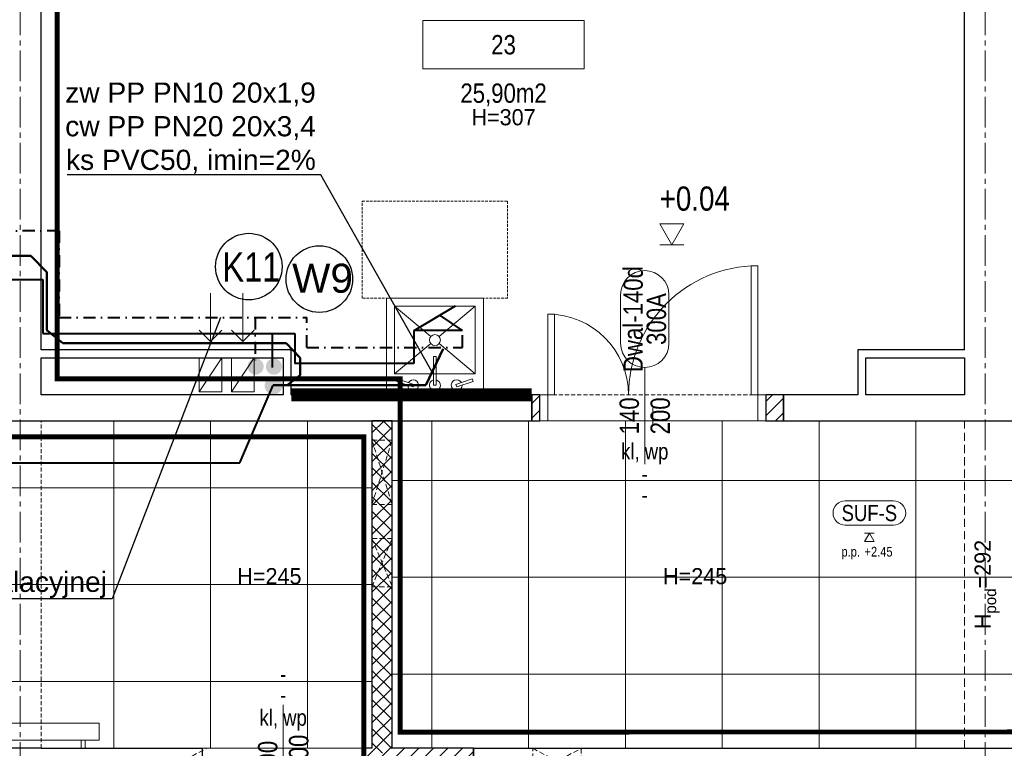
# Model space of a CAD drawing. Header units: millimetres. Extents: x -291747 to 77132, y 46721 to 203932.
# Tile 73 of 110: x 69865 to 70475, y 91270 to 91722. Entities that reach past the tile are written whole.
import ezdxf
from ezdxf.enums import TextEntityAlignment as Align
from ezdxf.lldxf.tags import DXFTag

# ---------------------------------------------------------------- set-up
doc = ezdxf.new("R2010")
doc.units = ezdxf.units.MM
doc.header["$MEASUREMENT"] = 0
for name, pattern in [('DASHDOT', [1, 0.5, -0.25, 0, -0.25]), ('xreff_LSN_szatnie_PW_rzuty_14$0$CENTER2', [28.575, 19.05, -3.175, 3.175, -3.175]), ('xreff_LSN_szatnie_PW_rzuty_14$0$DASHED', [19.05, 12.7, -6.35]), ('xreff_LSN_szatnie_PW_rzuty_14$0$HIDDEN2', [4.7625, 3.175, -1.5875])]:
    doc.linetypes.add(name, pattern=pattern)
doc.layers.get('0').update_dxf_attribs({"lineweight": 9})
doc.layers.get('Defpoints').update_dxf_attribs({"lineweight": 9})
for name, color, linetype, lineweight in [('FL-xref', 250, 'Continuous', 9), ('FL_Ciepła_woda-do odbiorników', 1, 'DASHDOT', 40), ('FL_ks_nad posadzka', 12, 'Continuous', 50), ('FL_opisy_kanaliza', 1, 'Continuous', 25), ('FL_opisy_woda', 7, 'Continuous', 25), ('FL_Skropliny', 13, 'SKR_LINE', 40), ('FL_Zimna_woda-do odbiorników', 5, 'SOLID', 40), ('xreff_LSN_szatnie_PW_rzuty_14$0$A drzwi aluminiowe', 8, 'Continuous', 9), ('xreff_LSN_szatnie_PW_rzuty_14$0$A drzwi płytowe', 252, 'Continuous', 9), ('xreff_LSN_szatnie_PW_rzuty_14$0$A hatch', 8, 'Continuous', 5), ('xreff_LSN_szatnie_PW_rzuty_14$0$A hatch ściany', 252, 'Continuous', 9), ('xreff_LSN_szatnie_PW_rzuty_14$0$A koty architektura', 252, 'Continuous', 9), ('xreff_LSN_szatnie_PW_rzuty_14$0$A opis', 252, 'Continuous', 9), ('xreff_LSN_szatnie_PW_rzuty_14$0$A opis pom', 252, 'Continuous', 9), ('xreff_LSN_szatnie_PW_rzuty_14$0$A opis pom pow', 252, 'Continuous', 9), ('xreff_LSN_szatnie_PW_rzuty_14$0$A opis stolarka', 252, 'Continuous', 9), ('xreff_LSN_szatnie_PW_rzuty_14$0$A opis stolarka NWD typ', 252, 'Continuous', 9), ('xreff_LSN_szatnie_PW_rzuty_14$0$A opis stolarka NWD wyposażenie', 252, 'Continuous', 9), ('xreff_LSN_szatnie_PW_rzuty_14$0$A otwory sciany dzialowe', 8, 'xreff_LSN_szatnie_PW_rzuty_14$0$HIDDEN2', 13), ('xreff_LSN_szatnie_PW_rzuty_14$0$A sufit', 252, 'Continuous', 9), ('xreff_LSN_szatnie_PW_rzuty_14$0$A sufit obrys', 252, 'Continuous', 9), ('xreff_LSN_szatnie_PW_rzuty_14$0$A sufit podwieszany opis', 8, 'Continuous', 13), ('xreff_LSN_szatnie_PW_rzuty_14$0$A widok wyżej', 252, 'xreff_LSN_szatnie_PW_rzuty_14$0$DASHED', 9), ('xreff_LSN_szatnie_PW_rzuty_14$0$A wyposazenie sanitarne', 8, 'Continuous', 9), ('xreff_LSN_szatnie_PW_rzuty_14$0$A zakres', 252, 'Continuous', 9), ('xreff_LSN_szatnie_PW_rzuty_14$0$A-Wall', 252, 'Continuous', 9), ('xreff_LSN_szatnie_PW_rzuty_14$0$IS grzejniki', 8, 'Continuous', 9), ('xreff_LSN_szatnie_PW_rzuty_14$0$IS wentylacja kratki istniejace', 8, 'Continuous', 9), ('xreff_LSN_szatnie_PW_rzuty_14$0$S-Grid-Iden', 8, 'xreff_LSN_szatnie_PW_rzuty_14$0$CENTER2', 9)]:
    doc.layers.add(name, color=color, linetype=linetype, lineweight=lineweight)
doc.layers.add('xreff_LSN_szatnie_PW_rzuty_14$0$A fartuchy', color=252, linetype='xreff_LSN_szatnie_PW_rzuty_14$0$HIDDEN2', lineweight=9, transparency=0.3)
doc.layers.add('xreff_LSN_szatnie_PW_rzuty_14$0$A opis ppoż drzwi', color=252, linetype='Continuous', lineweight=9, transparency=0.25)
doc.styles.get("Standard").update_dxf_attribs({"font": 'arial.ttf'})
doc.styles.add('xreff_LSN_szatnie_PW_rzuty_14$0$Standard', font='txt')
doc.styles.add('xreff_LSN_szatnie_PW_rzuty_14$0$STYL ASA', font='ARIALN.TTF')
doc.linetypes.add('SKR_LINE', pattern='A,12.7,-5.08,["SKR",Standard,S=2.54,R=0,X=-2.54,Y=-1.27],-6.35', length=24.13)
tags = doc.linetypes.add('SOLID', pattern=[10, 10, 0]).pattern_tags.tags
tags[6:7] = [DXFTag(74, 4), DXFTag(75, 0), DXFTag(340, '0'), DXFTag(46, 0.0), DXFTag(50, 0.0), DXFTag(44, 0.0), DXFTag(45, 0.0)]
tags[4:5] = [DXFTag(74, 4), DXFTag(75, 0), DXFTag(340, '0'), DXFTag(46, 0.0), DXFTag(50, 0.0), DXFTag(44, 0.0), DXFTag(45, 0.0)]
doc.dimstyles.get("Standard").update_dxf_attribs({"dimtxt": 0.18, "dimasz": 0.18, "dimexe": 0.18, "dimexo": 0.0625, "dimgap": 0.09, "dimtad": 0, "dimtih": 1, "dimtoh": 1, "dimdec": 4, "dimzin": 0, "dimdsep": 46, "dimtxsty": 'Standard', "dimcen": 0.09, "dimadec": 0, "dimazin": 0, "dimtfac": 1, "dimtdec": 4, "dimtofl": 0, "dimtmove": 0, "dimatfit": 3, "dimfxl": 1, "dimtolj": 1, "dimtzin": 0, "dimarcsym": 0})

# ---------------------------------------------------------------- blocks, each defined once
blk = doc.blocks.new('xreff_LSN_szatnie_PW_rzuty_14$0$zlew porzadkowy 60x60')
for points in [[(30, 0), (30, -60), (-30, -60), (-30, 0)], [(-23.09, -9.91), (-12.97, -6.53), (-13.5, -4.93), (-23.63, -8.31)], [(-0.76, -23.82), (-0.76, -6), (0.93, -6), (0.93, -23.82)], [(23.09, -9.91), (12.97, -6.53), (13.5, -4.93), (23.62, -8.31)], [(25, -13), (25, -55), (-25, -55), (-25, -13)]]:
    blk.add_lwpolyline(points, close=True)
for points in [[(-16.42, -7.68, 7.861871), (-16.87, -6.06)], [(0.93, -9.24, 7.870046), (-0.76, -9.29)], [(16.87, -6.06, 7.861871), (16.42, -7.68)]]:
    blk.add_lwpolyline(points, format="xyb")
for points in [[(-25, -13), (-2.58, -31.83)], [(25, -13), (2.58, -31.83)], [(-2.58, -36.17), (-25, -55)], [(2.58, -36.17), (25, -55)]]:
    blk.add_lwpolyline(points)
blk.add_circle((0, -34), 3.38)
at = {"layer": 'Defpoints', "linetype": 'xreff_LSN_szatnie_PW_rzuty_14$0$HIDDEN2', "ltscale": 0.5}
blk.add_lwpolyline([(-45, -60), (45, -60), (45, -120), (-45, -120)], close=True, dxfattribs=at)
blk = doc.blocks.new('xreff_LSN_szatnie_PW_rzuty_14$0$środek')
blk.add_line((0, 0), (0, -10))
blk = doc.blocks.new('xreff_LSN_szatnie_PW_rzuty_14$0$ddtag_DOWN')
at = {"transparency": 33554687}
blk.add_lwpolyline([(0, -30), (0, 30)], dxfattribs=at)
at = {"layer": 'xreff_LSN_szatnie_PW_rzuty_14$0$A opis stolarka NWD typ', "transparency": 33554687}
blk.add_lwpolyline([(15, -75, -1), (-15, -75), (-15, -45, -1), (15, -45)], format="xyb", close=True, dxfattribs=at)
at = {"ltscale": 0.1, "transparency": 33554687, "style": 'xreff_LSN_szatnie_PW_rzuty_14$0$STYL ASA'}
blk.add_attdef('DOORS:SZEROKOŚĆ', text='', height=12, rotation=90, dxfattribs=at).set_placement((0, 0, 0), align=Align.BOTTOM_CENTER)
blk.add_attdef('DOORS:WYSOKOŚĆ', text='', height=12, rotation=90, dxfattribs=at).set_placement((3.6, 0, 0), align=Align.TOP_CENTER)
blk.add_attdef('DOORS:AKUSTYKA', text='', height=10, dxfattribs=at).set_placement((0, 49), align=Align.MIDDLE_CENTER)
at = {"layer": 'xreff_LSN_szatnie_PW_rzuty_14$0$A opis ppoż drzwi', "ltscale": 0.1, "transparency": 33554687, "style": 'xreff_LSN_szatnie_PW_rzuty_14$0$STYL ASA'}
blk.add_attdef('DOORS:PPOŻ', text='', height=10, dxfattribs=at).set_placement((0, 36), align=Align.MIDDLE_CENTER)
at = {"layer": 'xreff_LSN_szatnie_PW_rzuty_14$0$A opis stolarka NWD typ', "ltscale": 0.1, "transparency": 33554687, "style": 'xreff_LSN_szatnie_PW_rzuty_14$0$STYL ASA'}
blk.add_attdef('DOORS:PODTYP', text='', height=12, rotation=90, dxfattribs=at).set_placement((1.2, -60, 0), align=Align.TOP_CENTER)
blk.add_attdef('DOORS:TYP', text='', height=12, rotation=90, dxfattribs=at).set_placement((2.4, -60, 0), align=Align.BOTTOM_CENTER)
at = {"layer": 'xreff_LSN_szatnie_PW_rzuty_14$0$A opis stolarka NWD wyposażenie', "ltscale": 0.1, "transparency": 33554687, "style": 'xreff_LSN_szatnie_PW_rzuty_14$0$STYL ASA'}
blk.add_attdef('DOORS:WYPOSAŻENIE', text='', height=10, dxfattribs=at).set_placement((0, 22), align=Align.MIDDLE_CENTER)
blk = doc.blocks.new('xreff_LSN_szatnie_PW_rzuty_14$0$rzedna_ARCH_UP')
at = {"color": 0, "linetype": 'ByBlock'}
blk.add_line((0.05, 0), (-0.05, 0), dxfattribs=at)
blk.add_lwpolyline([(0, 0), (0.05, 0.0866), (-0.05, 0.0866)], close=True, dxfattribs=at)
at = {"color": 0, "linetype": 'ByBlock', "style": 'xreff_LSN_szatnie_PW_rzuty_14$0$STYL ASA'}
blk.add_attdef('PREFIX', text='', height=0.1, dxfattribs=at).set_placement((-0.0971, 0.1405), align=Align.RIGHT)
for tag, p in [('ELEVATION', (-0.05, 0.1405)), ('SUFFIX', (0.1279, 0))]:
    blk.add_attdef(tag, p, '', height=0.1, dxfattribs=at)
blk = doc.blocks.new('xreff_LSN_szatnie_PW_rzuty_14$0$tag wn')
blk.add_lwpolyline([(-25, -7.5), (25, -7.5), (25, 7.5), (-25, 7.5)], close=True)
at = {"style": 'xreff_LSN_szatnie_PW_rzuty_14$0$STYL ASA'}
blk.add_attdef('ROOM:NO', text='', height=6, dxfattribs=at).set_placement((0, 0), align=Align.MIDDLE_CENTER)
at = {"layer": 'xreff_LSN_szatnie_PW_rzuty_14$0$A opis pom pow', "style": 'xreff_LSN_szatnie_PW_rzuty_14$0$STYL ASA'}
blk.add_attdef('ROOM:AREA', text='', height=6, dxfattribs=at).set_placement((0, -15), align=Align.MIDDLE_CENTER)
blk = doc.blocks.new('xreff_LSN_szatnie_PW_rzuty_14$0$ddtag_UP')
at = {"transparency": 33554687}
blk.add_lwpolyline([(0, 30), (0, -30)], dxfattribs=at)
at = {"layer": 'xreff_LSN_szatnie_PW_rzuty_14$0$A opis stolarka NWD typ', "transparency": 33554687}
blk.add_lwpolyline([(-15, 75, -1), (15, 75), (15, 45, -1), (-15, 45)], format="xyb", close=True, dxfattribs=at)
at = {"ltscale": 0.1, "transparency": 33554687, "style": 'xreff_LSN_szatnie_PW_rzuty_14$0$STYL ASA'}
blk.add_attdef('DOORS:SZEROKOŚĆ', text='', height=12, rotation=90, dxfattribs=at).set_placement((0, 0, 0), align=Align.BOTTOM_CENTER)
blk.add_attdef('DOORS:WYSOKOŚĆ', text='', height=12, rotation=90, dxfattribs=at).set_placement((3.6, 0, 0), align=Align.TOP_CENTER)
blk.add_attdef('DOORS:AKUSTYKA', text='', height=10, dxfattribs=at).set_placement((0, -49), align=Align.MIDDLE_CENTER)
at = {"layer": 'xreff_LSN_szatnie_PW_rzuty_14$0$A opis ppoż drzwi', "ltscale": 0.1, "transparency": 33554687, "style": 'xreff_LSN_szatnie_PW_rzuty_14$0$STYL ASA'}
blk.add_attdef('DOORS:PPOŻ', text='', height=10, dxfattribs=at).set_placement((0, -36), align=Align.MIDDLE_CENTER)
at = {"layer": 'xreff_LSN_szatnie_PW_rzuty_14$0$A opis stolarka NWD typ', "ltscale": 0.1, "transparency": 33554687, "style": 'xreff_LSN_szatnie_PW_rzuty_14$0$STYL ASA'}
blk.add_attdef('DOORS:PODTYP', text='', height=12, rotation=90, dxfattribs=at).set_placement((1.2, 60, 0), align=Align.TOP_CENTER)
blk.add_attdef('DOORS:TYP', text='', height=12, rotation=90, dxfattribs=at).set_placement((2.4, 60, 0), align=Align.BOTTOM_CENTER)
at = {"layer": 'xreff_LSN_szatnie_PW_rzuty_14$0$A opis stolarka NWD wyposażenie', "ltscale": 0.1, "transparency": 33554687, "style": 'xreff_LSN_szatnie_PW_rzuty_14$0$STYL ASA'}
blk.add_attdef('DOORS:WYPOSAŻENIE', text='', height=10, dxfattribs=at).set_placement((0, -22), align=Align.MIDDLE_CENTER)
blk = doc.blocks.new('xreff_LSN_szatnie_PW_rzuty_14$0$metka')
blk.add_lwpolyline([(-15, -7.5), (15, -7.5, 0.414214), (22.5, 0), (22.5, 0, 0.414214), (15, 7.5), (-15, 7.5, 0.414214), (-22.5, 0), (-22.5, 0, 0.414214)], format="xyb", close=True)
at = {"style": 'xreff_LSN_szatnie_PW_rzuty_14$0$STYL ASA'}
blk.add_attdef('DETAIL:NO', text='', height=10, dxfattribs=at).set_placement((0, 0), align=Align.MIDDLE_CENTER)
blk = doc.blocks.new('xreff_LSN_szatnie_PW_rzuty_14$0$Anno_Elevation_Label_8')
at = {"color": 0, "linetype": 'ByBlock'}
blk.add_line((-0.05, 0), (0.05, 0), dxfattribs=at)
blk.add_lwpolyline([(0, 0), (-0.05, -0.087), (0.05, -0.087)], close=True, dxfattribs=at)
at = {"color": 0, "linetype": 'ByBlock', "style": 'xreff_LSN_szatnie_PW_rzuty_14$0$STYL ASA'}
blk.add_attdef('PREFIX', text='', height=0.1, dxfattribs=at).set_placement((-0.097, -0.241), align=Align.RIGHT)
for tag, p in [('ELEVATION', (-0.05, -0.241)), ('SUFFIX', (-0.05, -0.381))]:
    blk.add_attdef(tag, p, '', height=0.1, dxfattribs=at)
blk = doc.blocks.new('xreff_LSN_szatnie_PW_rzuty_14')
at = {"layer": 'xreff_LSN_szatnie_PW_rzuty_14$0$A hatch', "linetype": 'Continuous', "lineweight": 5}
h = blk.add_hatch(dxfattribs=at)
h.set_pattern_fill('ANSI31', color=256, scale=2, style=0)
h.set_pattern_definition([(45, (0, 0), (-4.49012806, 4.49012806), [])])
h.paths.add_polyline_path([(70338.68, 91473.22), (70338.68, 91489.22), (70327.68, 91489.22), (70327.68, 91473.22)], flags=0)
h.paths.add_polyline_path([(70187.68, 91473.22), (70187.68, 91489.22), (70182.68, 91489.22), (70182.68, 91473.22)], flags=0)
h = blk.add_hatch(dxfattribs=at)
h.set_pattern_fill('ANSI31', color=256, scale=2, style=0)
h.set_pattern_definition([(45, (0, 0), (-4.49012806, 4.49012806), [])])
h.paths.add_polyline_path([(70078.68, 91270.22), (70078.68, 91254.22), (70083.68, 91254.22), (70087.85, 91265.93), (70083.68, 91270.22)], flags=0)
h.paths.add_polyline_path([(70096.18, 91270.22), (70087.85, 91265.93), (70083.68, 91254.22), (70146.68, 91254.22), (70146.68, 91270.22)], flags=0)
at = {"layer": 'xreff_LSN_szatnie_PW_rzuty_14$0$A hatch ściany', "linetype": 'Continuous', "lineweight": 9}
h = blk.add_hatch(dxfattribs=at)
h.set_pattern_fill('ANSI37', color=256, scale=2, angle=-360, style=0)
h.set_pattern_definition([(45, (0, 0), (-4.49012806, 4.49012806), []), (135, (0, 0), (-4.49012806, -4.49012806), [])])
h.paths.add_polyline_path([(70083.68, 91270.22), (70087.85, 91265.93), (70096.18, 91270.22), (70096.18, 91473.22), (70083.68, 91473.22)], flags=0)
at = {"layer": 'xreff_LSN_szatnie_PW_rzuty_14$0$A drzwi aluminiowe', "linetype": 'Continuous', "lineweight": 9}
for points in [[(70322.68, 91489.22), (70318.68, 91489.22), (70318.68, 91569.22), (70322.68, 91569.22)], [(70192.68, 91539.22), (70196.68, 91539.22), (70196.68, 91489.22), (70192.68, 91489.22)]]:
    blk.add_lwpolyline(points, close=True, dxfattribs=at)
at = {"layer": 'xreff_LSN_szatnie_PW_rzuty_14$0$A drzwi aluminiowe', "linetype": 'Continuous', "lineweight": 9, "ltscale": 0.2}
for points in [[(70192.68, 91473.22), (70187.68, 91473.22), (70187.68, 91489.22), (70192.68, 91489.22)], [(70322.68, 91473.22), (70327.68, 91473.22), (70327.68, 91489.22), (70322.68, 91489.22)]]:
    blk.add_lwpolyline(points, close=True, dxfattribs=at)
at = {"layer": 'xreff_LSN_szatnie_PW_rzuty_14$0$A drzwi aluminiowe', "linetype": 'Continuous', "lineweight": 9, "ltscale": 0.2, "extrusion": (0, 0, -1)}
blk.add_arc((-70322.68, 91489.22), 80, 0, 90, dxfattribs=at)
at = {"layer": 'xreff_LSN_szatnie_PW_rzuty_14$0$A drzwi aluminiowe', "linetype": 'Continuous', "lineweight": 9, "ltscale": 0.2}
blk.add_arc((70192.68, 91489.22), 50, 0, 90, dxfattribs=at)
at = {"layer": 'xreff_LSN_szatnie_PW_rzuty_14$0$A fartuchy', "ltscale": 1.25, "const_width": 8}
blk.add_lwpolyline([(70033.68, 91489.22), (70182.68, 91489.22)], dxfattribs=at)
at = {"layer": 'xreff_LSN_szatnie_PW_rzuty_14$0$A otwory sciany dzialowe'}
for points in [[(70083.68, 91461.22), (70096.18, 91461.22), (70096.18, 91421.22), (70083.68, 91421.22)], [(70083.68, 91400.33), (70096.18, 91400.33), (70096.18, 91370.33), (70083.68, 91370.33)], [(70183.32, 91270.22), (70213.32, 91270.22), (70213.32, 91254.22), (70183.32, 91254.22)]]:
    blk.add_lwpolyline(points, close=True, dxfattribs=at)
for points in [[(70083.68, 91461.22), (70096.18, 91421.22)], [(70083.68, 91421.22), (70096.18, 91461.22)], [(70083.68, 91400.33), (70096.18, 91370.33)], [(70083.68, 91370.33), (70096.18, 91400.33)], [(69951.25, 91254.22), (69981.25, 91270.22)], [(70183.32, 91270.22), (70213.32, 91254.22)], [(70183.32, 91254.22), (70213.32, 91270.22)]]:
    blk.add_lwpolyline(points, dxfattribs=at)
at = {"layer": 'xreff_LSN_szatnie_PW_rzuty_14$0$A sufit', "linetype": 'Continuous', "lineweight": 9}
for p, q in [((69923.68, 91270.22), (69923.68, 91473.22)), ((69983.68, 91270.22), (69983.68, 91473.22)), ((70043.68, 91270.22), (70043.68, 91473.22)), ((70120.68, 91270.22), (70120.68, 91473.22)), ((70180.68, 91270.22), (70180.68, 91473.22)), ((70240.68, 91270.22), (70240.68, 91473.22)), ((70300.68, 91270.22), (70300.68, 91473.22)), ((70360.68, 91270.22), (70360.68, 91473.22)), ((70420.68, 91270.22), (70420.68, 91473.22)), ((70096.18, 91436.22), (71961.68, 91436.22)), ((69283.68, 91431.72), (70083.68, 91431.72)), ((70096.18, 91376.22), (71961.68, 91376.22)), ((69283.68, 91371.72), (70083.68, 91371.72)), ((70096.18, 91316.22), (71961.68, 91316.22)), ((69283.68, 91311.72), (70083.68, 91311.72))]:
    blk.add_line(p, q, dxfattribs=at)
at = {"layer": 'xreff_LSN_szatnie_PW_rzuty_14$0$A sufit obrys'}
for points in [[(71652.68, 91496.22), (71411.68, 91496.22), (71411.68, 91473.22), (70096.18, 91473.22), (70096.18, 91270.22), (71411.68, 91270.22), (71411.68, 91063.22), (71652.68, 91063.22), (71652.68, 91272.22), (71961.68, 91272.22), (71961.68, 91480.22), (71680.68, 91480.22), (71680.68, 91473.22), (71652.68, 91473.22)], [(70083.68, 91473.22), (69283.68, 91473.22), (69283.68, 91270.22), (70083.68, 91270.22)]]:
    blk.add_lwpolyline(points, close=True, dxfattribs=at)
at = {"layer": 'xreff_LSN_szatnie_PW_rzuty_14$0$A widok wyżej', "linetype": 'xreff_LSN_szatnie_PW_rzuty_14$0$DASHED', "lineweight": 9, "ltscale": 0.2}
for p, q in [((70327.68, 91489.22), (70187.68, 91489.22)), ((69878.68, 91270.22), (69878.68, 91473.22)), ((70187.68, 91473.22), (70327.68, 91473.22)), ((69978.68, 91270.22), (69978.68, 91254.22)), ((70078.68, 91270.22), (69978.68, 91270.22))]:
    blk.add_line(p, q, dxfattribs=at)
at = {"layer": 'xreff_LSN_szatnie_PW_rzuty_14$0$A widok wyżej', "ltscale": 0.4}
blk.add_lwpolyline([(70450.68, 91270.22), (70450.68, 91473.22)], dxfattribs=at)
at = {"layer": 'xreff_LSN_szatnie_PW_rzuty_14$0$A zakres', "linetype": 'xreff_LSN_szatnie_PW_rzuty_14$0$DASHED', "transparency": 33554623, "const_width": 3}
for points in [[(68277.93, 92016.22), (68277.93, 91474.47), (68277.93, 91474.47), (68277.93, 91223.47), (68661.68, 91223.47), (68661.68, 90654.22), (70445.68, 90654.22), (70445.68, 91263.97), (70078.68, 91263.97), (70078.68, 91463.22), (69842.68, 91463.22), (69842.68, 92016.22)], [(69888.68, 91499.22), (69888.68, 92016.22), (72859.68, 92016.22), (72859.68, 90654.22), (70481.68, 90654.22), (70481.68, 91280.38), (70101.18, 91280.22), (70101.18, 91499.22)]]:
    blk.add_lwpolyline(points, close=True, dxfattribs=at)
at = {"layer": 'xreff_LSN_szatnie_PW_rzuty_14$0$A-Wall', "linetype": 'Continuous', "lineweight": 25}
for p, q in [((69878.68, 91517.22), (69878.68, 91953.22)), ((70450.68, 91517.22), (70450.68, 91953.22)), ((70033.68, 91517.22), (69878.68, 91517.22)), ((70033.68, 91489.22), (70033.68, 91517.22)), ((70384.68, 91517.22), (70384.68, 91489.22)), ((70450.68, 91517.22), (70384.68, 91517.22)), ((69878.68, 91489.22), (69878.68, 91512.22)), ((69878.68, 91512.22), (70028.68, 91512.22)), ((70028.68, 91512.22), (70028.68, 91489.22)), ((70389.68, 91489.22), (70389.68, 91512.22)), ((70389.68, 91512.22), (70450.68, 91512.22)), ((70450.68, 91512.22), (70450.68, 91489.22)), ((70028.68, 91489.22), (69878.68, 91489.22)), ((70033.68, 91489.22), (70182.68, 91489.22)), ((70187.68, 91489.22), (70182.68, 91489.22)), ((70182.68, 91489.22), (70182.68, 91473.22)), ((70182.68, 91473.22), (70182.68, 91489.22)), ((70187.68, 91473.22), (70187.68, 91489.22)), ((70338.68, 91489.22), (70327.68, 91489.22)), ((70327.68, 91489.22), (70327.68, 91473.22)), ((70338.68, 91473.22), (70338.68, 91489.22)), ((70338.68, 91489.22), (70338.68, 91473.22)), ((70384.68, 91489.22), (70338.68, 91489.22)), ((70450.68, 91489.22), (70389.68, 91489.22)), ((69852.68, 91473.22), (69878.68, 91473.22)), ((69878.68, 91473.22), (70083.68, 91473.22)), ((70096.18, 91473.22), (70083.68, 91473.22)), ((70083.68, 91473.22), (70083.68, 91270.22)), ((70083.68, 91473.22), (70096.18, 91473.22)), ((70096.18, 91270.22), (70096.18, 91473.22)), ((70096.18, 91473.22), (70182.68, 91473.22)), ((70182.68, 91473.22), (70187.68, 91473.22)), ((70327.68, 91473.22), (70338.68, 91473.22)), ((70338.68, 91473.22), (70741.68, 91473.22)), ((69878.68, 91270.22), (69852.68, 91270.22)), ((69878.68, 91270.22), (69978.68, 91270.22)), ((69978.68, 91254.22), (69978.68, 91270.22)), ((70078.68, 91270.22), (70078.68, 91254.22)), ((70083.68, 91270.22), (70078.68, 91270.22)), ((70146.68, 91270.22), (70096.18, 91270.22)), ((70146.68, 91270.22), (70146.68, 91254.22)), ((70146.68, 91270.22), (70582.68, 91270.22)), ((70146.68, 91254.22), (70146.68, 91270.22))]:
    blk.add_line(p, q, dxfattribs=at)
at = {"layer": 'xreff_LSN_szatnie_PW_rzuty_14$0$A-Wall'}
for points in [[(69976.68, 91491.22), (69990.68, 91491.22), (69990.68, 91512.22), (69976.68, 91512.22)], [(69996.68, 91491.22), (70010.68, 91491.22), (70010.68, 91512.22), (69996.68, 91512.22)]]:
    blk.add_lwpolyline(points, close=True, dxfattribs=at)
for points in [[(69990.68, 91512.22), (69976.68, 91491.22)], [(70010.68, 91512.22), (69996.68, 91491.22)]]:
    blk.add_lwpolyline(points, dxfattribs=at)
at = {"layer": 'xreff_LSN_szatnie_PW_rzuty_14$0$IS grzejniki'}
for p, q in [((69914.75, 91285.72), (69794.75, 91285.72)), ((69914.75, 91275.22), (69914.75, 91285.72)), ((69794.75, 91275.22), (69914.75, 91275.22)), ((69903.5, 91270.22), (69903.5, 91275.22)), ((69906, 91270.22), (69903.5, 91270.22)), ((69906, 91275.22), (69906, 91270.22))]:
    blk.add_line(p, q, dxfattribs=at)
at = {"layer": 'xreff_LSN_szatnie_PW_rzuty_14$0$IS wentylacja kratki istniejace'}
for points in [[(69983.68, 91522.22), (69983.68, 91552.22)], [(70003.68, 91522.22), (70003.68, 91552.22)], [(69976.61, 91529.29), (69983.68, 91522.22), (69990.76, 91529.29)], [(69996.61, 91529.29), (70003.68, 91522.22), (70010.76, 91529.29)]]:
    blk.add_lwpolyline(points, dxfattribs=at)
at = {"layer": 'xreff_LSN_szatnie_PW_rzuty_14$0$S-Grid-Iden'}
for points in [[(69865.68, 92131.22), (69865.68, 90539.22)], [(70463.68, 92131.22), (70463.68, 90539.22)]]:
    blk.add_lwpolyline(points, dxfattribs=at)
at = {"layer": 'xreff_LSN_szatnie_PW_rzuty_14$0$A drzwi aluminiowe', "linetype": 'Continuous', "lineweight": 9, "ltscale": 0.2, "extrusion": (0, 0, -1), "zscale": -1}
blk.add_blockref('xreff_LSN_szatnie_PW_rzuty_14$0$środek', (-70257.68, 91481.22), dxfattribs=at)
at = {"layer": 'xreff_LSN_szatnie_PW_rzuty_14$0$A drzwi płytowe', "linetype": 'Continuous', "lineweight": 9, "ltscale": 0.2, "rotation": 180}
blk.add_blockref('xreff_LSN_szatnie_PW_rzuty_14$0$środek', (70028.68, 91262.22), dxfattribs=at)
at = {"layer": 'xreff_LSN_szatnie_PW_rzuty_14$0$A koty architektura', "linetype": 'Continuous', "lineweight": 9, "xscale": 150, "yscale": 150, "zscale": 150}
blk.add_blockref('xreff_LSN_szatnie_PW_rzuty_14$0$rzedna_ARCH_UP', (70269.43, 91582.3, 4), dxfattribs=at).add_auto_attribs({'ELEVATION': '+0.04'})
at = {"layer": 'xreff_LSN_szatnie_PW_rzuty_14$0$A opis pom', "linetype": 'Continuous', "lineweight": 9, "xscale": 2, "yscale": 2, "zscale": 2}
blk.add_blockref('xreff_LSN_szatnie_PW_rzuty_14$0$tag wn', (70165.2, 91706.22), dxfattribs=at).add_auto_attribs({'ROOM:NO': '23', 'ROOM:AREA': '25,90m2'})
at = {"layer": 'xreff_LSN_szatnie_PW_rzuty_14$0$A opis stolarka', "linetype": 'Continuous', "lineweight": 9}
ref = blk.add_blockref('xreff_LSN_szatnie_PW_rzuty_14$0$ddtag_UP', (70252.68, 91476.22, 0), dxfattribs=at)
ref.add_attrib('DOORS:AKUSTYKA', '-', dxfattribs={"layer": '0', "ltscale": 0.1, "height": 10, "style": 'xreff_LSN_szatnie_PW_rzuty_14$0$STYL ASA'}).set_placement((70252.68, 91427.22, 0), align=Align.MIDDLE_CENTER)
ref.add_attrib('DOORS:PPOŻ', '-', dxfattribs={"layer": 'xreff_LSN_szatnie_PW_rzuty_14$0$A opis ppoż drzwi', "ltscale": 0.1, "height": 10, "style": 'xreff_LSN_szatnie_PW_rzuty_14$0$STYL ASA'}).set_placement((70252.68, 91440.22, 0), align=Align.MIDDLE_CENTER)
ref.add_attrib('DOORS:WYSOKOŚĆ', '200', dxfattribs={"layer": '0', "ltscale": 0.1, "height": 12, "rotation": 90, "style": 'xreff_LSN_szatnie_PW_rzuty_14$0$STYL ASA'}).set_placement((70256.28, 91476.22), align=Align.TOP_CENTER)
ref.add_attrib('DOORS:SZEROKOŚĆ', '140', dxfattribs={"layer": '0', "ltscale": 0.1, "height": 12, "rotation": 90, "style": 'xreff_LSN_szatnie_PW_rzuty_14$0$STYL ASA'}).set_placement((70252.68, 91476.22), align=Align.BOTTOM_CENTER)
ref.add_attrib('DOORS:PODTYP', '300A', dxfattribs={"layer": 'xreff_LSN_szatnie_PW_rzuty_14$0$A opis stolarka NWD typ', "ltscale": 0.1, "height": 12, "rotation": 90, "style": 'xreff_LSN_szatnie_PW_rzuty_14$0$STYL ASA'}).set_placement((70253.88, 91536.22), align=Align.TOP_CENTER)
ref.add_attrib('DOORS:TYP', 'Dwal-140d', dxfattribs={"layer": 'xreff_LSN_szatnie_PW_rzuty_14$0$A opis stolarka NWD typ', "ltscale": 0.1, "height": 12, "rotation": 90, "style": 'xreff_LSN_szatnie_PW_rzuty_14$0$STYL ASA'}).set_placement((70255.08, 91536.22), align=Align.BOTTOM_CENTER)
ref.add_attrib('DOORS:WYPOSAŻENIE', 'kl, wp', dxfattribs={"layer": 'xreff_LSN_szatnie_PW_rzuty_14$0$A opis stolarka NWD wyposażenie', "ltscale": 0.1, "height": 10, "style": 'xreff_LSN_szatnie_PW_rzuty_14$0$STYL ASA'}).set_placement((70252.68, 91454.22, 0), align=Align.MIDDLE_CENTER)
ref = blk.add_blockref('xreff_LSN_szatnie_PW_rzuty_14$0$ddtag_DOWN', (70028.68, 91267.22), dxfattribs=at)
ref.add_attrib('DOORS:AKUSTYKA', '-', dxfattribs={"layer": '0', "ltscale": 0.1, "height": 10, "style": 'xreff_LSN_szatnie_PW_rzuty_14$0$STYL ASA'}).set_placement((70028.68, 91316.22), align=Align.MIDDLE_CENTER)
ref.add_attrib('DOORS:PPOŻ', '-', dxfattribs={"layer": 'xreff_LSN_szatnie_PW_rzuty_14$0$A opis ppoż drzwi', "ltscale": 0.1, "height": 10, "style": 'xreff_LSN_szatnie_PW_rzuty_14$0$STYL ASA'}).set_placement((70028.68, 91303.22), align=Align.MIDDLE_CENTER)
ref.add_attrib('DOORS:WYSOKOŚĆ', '200', dxfattribs={"layer": '0', "ltscale": 0.1, "height": 12, "rotation": 90, "style": 'xreff_LSN_szatnie_PW_rzuty_14$0$STYL ASA'}).set_placement((70032.28, 91267.22, 0), align=Align.TOP_CENTER)
ref.add_attrib('DOORS:SZEROKOŚĆ', '90', dxfattribs={"layer": '0', "ltscale": 0.1, "height": 12, "rotation": 90, "style": 'xreff_LSN_szatnie_PW_rzuty_14$0$STYL ASA'}).set_placement((70028.68, 91267.22, 0), align=Align.BOTTOM_CENTER)
ref.add_attrib('DOORS:PODTYP', '100A', dxfattribs={"layer": 'xreff_LSN_szatnie_PW_rzuty_14$0$A opis stolarka NWD typ', "ltscale": 0.1, "height": 12, "rotation": 90, "style": 'xreff_LSN_szatnie_PW_rzuty_14$0$STYL ASA'}).set_placement((70029.88, 91207.22, 0), align=Align.TOP_CENTER)
ref.add_attrib('DOORS:TYP', 'Dwp-90', dxfattribs={"layer": 'xreff_LSN_szatnie_PW_rzuty_14$0$A opis stolarka NWD typ', "ltscale": 0.1, "height": 12, "rotation": 90, "style": 'xreff_LSN_szatnie_PW_rzuty_14$0$STYL ASA'}).set_placement((70031.08, 91207.22, 0), align=Align.BOTTOM_CENTER)
ref.add_attrib('DOORS:WYPOSAŻENIE', 'kl, wp', dxfattribs={"layer": 'xreff_LSN_szatnie_PW_rzuty_14$0$A opis stolarka NWD wyposażenie', "ltscale": 0.1, "height": 10, "style": 'xreff_LSN_szatnie_PW_rzuty_14$0$STYL ASA'}).set_placement((70028.68, 91289.22), align=Align.MIDDLE_CENTER)
at = {"layer": 'xreff_LSN_szatnie_PW_rzuty_14$0$A sufit podwieszany opis', "linetype": 'Continuous', "lineweight": 13}
blk.add_blockref('xreff_LSN_szatnie_PW_rzuty_14$0$metka', (70391.84, 91416.02), dxfattribs=at).add_auto_attribs({'DETAIL:NO': 'SUF-S'})
at = {"layer": 'xreff_LSN_szatnie_PW_rzuty_14$0$A sufit podwieszany opis', "linetype": 'Continuous', "lineweight": 13, "xscale": 60, "yscale": 60, "zscale": 60}
blk.add_blockref('xreff_LSN_szatnie_PW_rzuty_14$0$Anno_Elevation_Label_8', (70391.84, 91403.52, 245), dxfattribs=at).add_auto_attribs({'PREFIX': 'p.p.', 'ELEVATION': '+2.45'})
at = {"layer": 'xreff_LSN_szatnie_PW_rzuty_14$0$A wyposazenie sanitarne', "rotation": 180}
blk.add_blockref('xreff_LSN_szatnie_PW_rzuty_14$0$zlew porzadkowy 60x60', (70122.68, 91489.22), dxfattribs=at)
at = {"layer": 'xreff_LSN_szatnie_PW_rzuty_14$0$A opis', "linetype": 'Continuous', "lineweight": 9, "char_height": 10, "attachment_point": 5, "style": 'xreff_LSN_szatnie_PW_rzuty_14$0$Standard'}
for s, insert in [('\\A1;\\pxqc;H=307', (70165.2, 91661.22)), ('\\A1;\\pxqc;H=245', (70020.15, 91376.83)), ('\\A1;\\pxqc;H=245', (70283.9, 91376.83))]:
    blk.add_mtext_dynamic_manual_height_columns(s, width=72.7481, gutter_width=1, heights=[0], dxfattribs=dict(at, insert=insert))
at = {"layer": 'xreff_LSN_szatnie_PW_rzuty_14$0$A opis', "linetype": 'Continuous', "lineweight": 9, "insert": (70463.68, 91371.72), "char_height": 10, "attachment_point": 5, "rotation": 90, "style": 'xreff_LSN_szatnie_PW_rzuty_14$0$Standard'}
blk.add_mtext_dynamic_manual_height_columns('\\A1;\\pxqc;H{\\H0.7x;\\S^ pod;}=292', width=72.7481, gutter_width=1, heights=[0], dxfattribs=at)

msp = doc.modelspace()

# ---------------------------------------------------------------- block references
at = {"layer": 'FL-xref'}
msp.add_blockref('xreff_LSN_szatnie_PW_rzuty_14', (0, 0), dxfattribs=at)

# ---------------------------------------------------------------- next in the draw order: hatches: boundary and pattern name
at = {"layer": 'FL_Ciepła_woda-do odbiorników', "ltscale": 15}
msp.add_hatch(color=256, dxfattribs=at).paths.add_polyline_path([(70012, 91511.81, 1), (70011.22, 91501.84, 1)])
at = {"layer": 'FL_ks_nad posadzka'}
msp.add_hatch(color=256, dxfattribs=at).paths.add_polyline_path([(70022.67, 91500.52, 1), (70022.67, 91489.52, 1)])
at = {"layer": 'FL_Zimna_woda-do odbiorników'}
msp.add_hatch(color=256, dxfattribs=at).paths.add_polyline_path([(70023.32, 91511.74, 1), (70022.54, 91501.77, 1)])

# ---------------------------------------------------------------- next in the draw order: linework, layer by layer
at = {"layer": 'FL_Ciepła_woda-do odbiorników', "ltscale": 15}
for p, q in [((69889.87, 91590.95), (69823.81, 91590.95)), ((69889.87, 91590.95), (69889.87, 91537.22)), ((69889.87, 91537.22), (70043.31, 91537.22)), ((70011.29, 91537.22), (70011.29, 91507.08)), ((70043.31, 91518.7), (70043.31, 91537.22)), ((70139.86, 91518.7), (70139.86, 91529.1)), ((70043.31, 91518.7), (70139.86, 91518.7))]:
    msp.add_line(p, q, dxfattribs=at)
at = {"layer": 'FL_ks_nad posadzka'}
for p, q in [((69872.34, 91575.45), (69834.46, 91575.45)), ((70030.49, 91521.3), (70039.2, 91512.14)), ((70116.99, 91495.16), (70127.86, 91517.82)), ((70039.2, 91512.14), (70039.2, 91501.55)), ((70039.2, 91501.55), (70031.14, 91495.16)), ((70022.44, 91495.16), (70116.99, 91495.16))]:
    msp.add_line(p, q, dxfattribs=at)
msp.add_lwpolyline([(69872.34, 91575.45), (69882.15, 91565.33), (69882.15, 91529.42), (69892.22, 91521.3), (70030.49, 91521.3)], dxfattribs=at)
at = {"layer": 'FL_opisy_kanaliza'}
msp.add_circle((70007.4, 91568.71), 20.64, dxfattribs=at)
at = {"layer": 'FL_opisy_woda'}
msp.add_circle((70051.07, 91561), 20.64, dxfattribs=at)
at = {"layer": 'FL_Skropliny'}
for p, q in [((70001.86, 91447.18), (70022.44, 91495.16)), ((69780.5, 91447.18), (70001.86, 91447.18))]:
    msp.add_line(p, q, dxfattribs=at)
at = {"layer": 'FL_Zimna_woda-do odbiorników'}
for p, q in [((69823.83, 91560.79), (69879.87, 91560.79)), ((69879.87, 91560.79), (69879.87, 91527.22)), ((70109.87, 91529.09), (70135.41, 91544.42)), ((70139.87, 91529.1), (70125.75, 91538.62)), ((69879.87, 91527.22), (70035.91, 91527.22)), ((70022.09, 91506.22), (70022.09, 91527.22)), ((70035.91, 91527.22), (70035.91, 91508.72)), ((70139.87, 91529.1), (70109.7, 91529.09)), ((70109.7, 91529.09), (70109.7, 91508.72)), ((70109.7, 91508.72), (70035.91, 91508.72))]:
    msp.add_line(p, q, dxfattribs=at)

# ---------------------------------------------------------------- next in the draw order: texts
at = {"layer": 'FL_opisy_kanaliza', "insert": (69991.05, 91559.48), "char_height": 18, "attachment_point": 7}
msp.add_mtext('\\W0.8;K11', dxfattribs=at)
at = {"layer": 'FL_opisy_woda'}
for s, insert, char_height, attachment_point in [('zw PP PN10 20x1,9\\Pcw PP PN20 20x3,4\\Pks PVC50, imin=2%', (70048.91, 91626.31), 12.5, 9), ('W9', (70034.22, 91552.28), 18, 7), ('obudować lub prowadzić w ściance instalacyjnej', (69919.5, 91363.38), 12.5, 9)]:
    msp.add_mtext(s, dxfattribs=dict(at, insert=insert, char_height=char_height, attachment_point=attachment_point))

# ---------------------------------------------------------------- next in the draw order: leaders
at = {"layer": 'FL_opisy_woda', "annotation_type": 0, "has_hookline": 1, "hookline_direction": 1}
for points, text_width in [([(70120.89, 91503.29), (70052.04, 91625.69), (70049.54, 91625.69)], 154.06), ([(69989.84, 91537.22), (69922.63, 91362.76), (69920.13, 91362.76)], 370.59)]:
    msp.add_leader(points, dimstyle='Standard', override={"dimtxt": 2.5, "dimasz": 2.5, "dimexe": 1.25, "dimexo": 0.625, "dimgap": 0.625, "dimtad": 1, "dimtih": 0, "dimtoh": 0, "dimdec": 2, "dimzin": 8, "dimdsep": 44, "dimcen": 2.5, "dimtdec": 2, "dimtofl": 1, "dimldrblk": 'None', "dimtolj": 0, "dimtzin": 8}, dxfattribs=dict(at, text_width=text_width))

doc.saveas('drawing.dxf')
